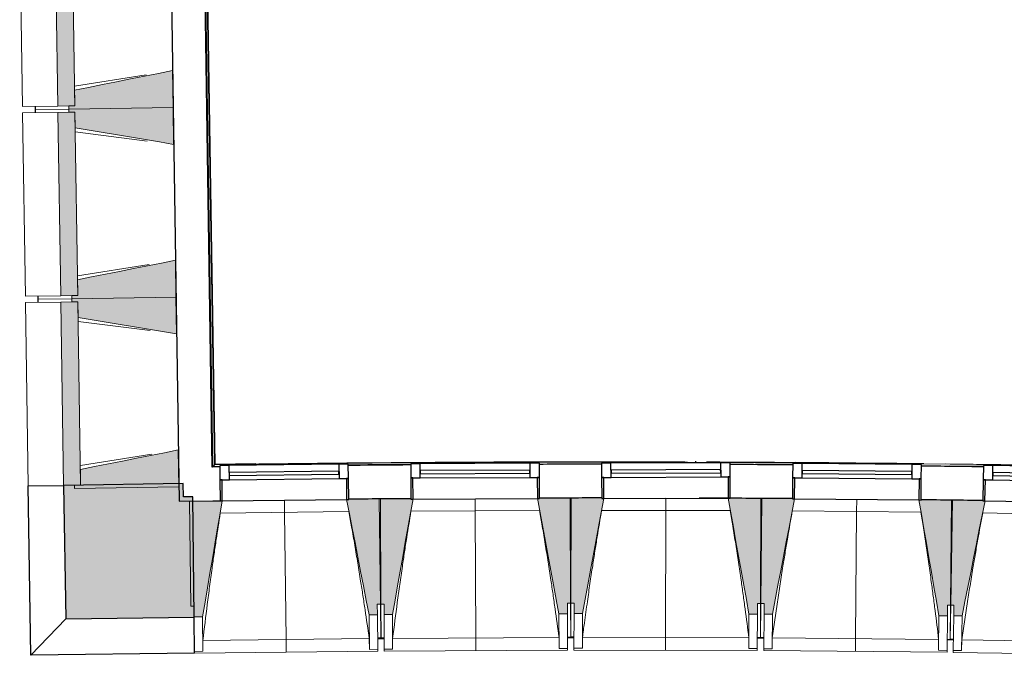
# Model space of a CAD drawing. Header units: millimetres. Extents: x -2845 to 74565, y -36590 to 13748.
# Tile 5 of 49: x 29166 to 33838, y -21271 to -18255. Entities that reach past the tile are written whole.
import ezdxf

# ---------------------------------------------------------------- set-up
doc = ezdxf.new("R2010")
doc.units = ezdxf.units.MM
for name, color, linetype, lineweight in [('A-FLOR', 7, 'Continuous', 25), ('A-FLOR-HRAL', 7, 'Continuous', 18), ('A-GENM', 7, 'Continuous', 18), ('A-GLAZ', 7, 'Continuous', 25), ('A-WALL', 7, 'Continuous', 25), ('A-WALL-PATT', 7, 'Continuous', 25), ('I-WALL', 7, 'Continuous', 25), ('MUR', 7, 'Continuous', 25), ('S-BEAM', 7, 'Continuous', 18)]:
    doc.layers.add(name, color=color, linetype=linetype, lineweight=lineweight)

# ---------------------------------------------------------------- blocks, each defined once
blk = doc.blocks.new('20_MUR PREFA_01 - MODULE_01 B-3165811-2021_015_1111_DCE_1_50_N0 FINI_CFO_DIS')
at = {"layer": 'A-GENM'}
for p, q in [((0, 722.1), (0, 661.4)), ((0, 661.4), (0, 58.5)), ((0, 0.7), (0, 58.5))]:
    blk.add_line(p, q, dxfattribs=at)
blk = doc.blocks.new('Murs 5 - Murs 1-3191041-2021_015_1111_DCE_1_50_N0 FINI_CFO_DIS')
at = {"layer": 'A-WALL-PATT', "true_color": 0x787878}
blk.add_hatch(color=8, dxfattribs=at).paths.add_polyline_path([(-23784.6, -21097.2), (-23175.4, -21090.2), (-23182.1, -20519), (-23226.5, -20519), (-23227.5, -20455.8), (-23794.3, -20464.5), (-23793.5, -20519.5)])
at = {"layer": 'A-WALL'}
for p, q in [((-23227.5, -20455.8), (-23794.3, -20464.5)), ((-23226.5, -20519.5), (-23227.5, -20455.8)), ((-23794.3, -20464.5), (-23784.6, -21097.2)), ((-23182.1, -20519), (-23226.5, -20519.5)), ((-23175.4, -21090.2), (-23182.1, -20519)), ((-23784.6, -21097.2), (-23175.4, -21090.2))]:
    blk.add_line(p, q, dxfattribs=at)
at = {"layer": 'MUR'}
for p, q in [((-23962, -20467.1), (-23794.3, -20464.5)), ((-23949.7, -21270.4), (-23962, -20467.1)), ((-23784.6, -21097.2), (-23949.7, -21270.4)), ((-23173.4, -21261.3), (-23175.4, -21090.2)), ((-23173.4, -21261.3), (-23949.7, -21270.4))]:
    blk.add_line(p, q, dxfattribs=at)
blk = doc.blocks.new('B02_DC_STR_rvt-1-2021_015_1111_DCE_1_50_N0 FINI_CFO_DIS')
at = {"layer": 'S-BEAM', "lineweight": 5, "true_color": 0x787878}
for points in [[(-23821.9, -18664.7), (-23741.3, -18663.5), (-23754.6, -17793.6), (-23835.3, -17794.8), (-23822.9, -18601.7)], [(-23769.8, -18678.9), (-23275.2, -18671.4), (-23277.9, -18496.4), (-23742.4, -18589.1), (-23741.3, -18663.5), (-23770, -18663.9), (-23769.9, -18671.4)], [(-23272.5, -18846.3), (-23275.2, -18671.4), (-23769.8, -18678.9), (-23769.6, -18693.9), (-23740.8, -18693.9), (-23739.7, -18768), (-23275.2, -18845.9)], [(-23808.1, -19564.6), (-23727.5, -19563.4), (-23740.8, -18693.5), (-23821.5, -18694.7), (-23814, -19182.3)], [(-23756, -19578.8), (-23261.4, -19571.3), (-23264.1, -19396.3), (-23728.6, -19489), (-23727.5, -19563.4), (-23756.2, -19563.8), (-23756.1, -19569.4)], [(-23258.7, -19746.2), (-23261.4, -19571.3), (-23756, -19578.8), (-23755.8, -19593.8), (-23727, -19593.8), (-23725.9, -19667.8), (-23261.4, -19745.8)], [(-23794.3, -20464.5), (-23713.7, -20463.3), (-23727, -19593.4), (-23807.7, -19594.6), (-23802.1, -19956.5)], [(-23742.2, -20478.7), (-23247.6, -20471.1), (-23250.3, -20296.2), (-23714.8, -20388.8), (-23713.7, -20463.3), (-23742.4, -20463.7), (-23742.3, -20471.1)], [(-23175.4, -21088.1), (-23135.4, -21087.6), (-23041.9, -20538.4), (-23051.9, -20538.4), (-23051.9, -20537.8), (-23196.8, -20539.5), (-23191, -21038.3), (-23176, -21038.3), (-23175.5, -21087.6)], [(-22345.5, -21078.5), (-22305.5, -21078), (-22305.5, -21028), (-22291.1, -21027.8), (-22296.9, -20529.1), (-22441.8, -20530.7), (-22441.8, -20531.4), (-22451.7, -20531.5), (-22355.3, -21028)], [(-22274.1, -21077.9), (-22234.1, -21077.7), (-22136.8, -20529.2), (-22146.8, -20529.2), (-22147.2, -20528.5), (-22291.7, -20529.2), (-22289.3, -21028), (-22274.3, -21028), (-22274.1, -21077.7)], [(-21444.1, -21074), (-21404.1, -21073.9), (-21404.1, -21023.9), (-21389.4, -21023.8), (-21391.7, -20525), (-21536.6, -20525.7), (-21536.6, -20526.4), (-21546.6, -20526.4), (-21453.5, -21023.9)], [(-21332.7, -21073.1), (-21232, -20527.3), (-21241.6, -20527.3), (-21242.1, -20524.5), (-21386.5, -20524.2), (-21387.6, -21023), (-21372.6, -21023), (-21372.6, -21073)], [(-20502.7, -21075), (-20502.6, -21025), (-20487.6, -21025), (-20486.5, -20526.2), (-20641.5, -20525.9), (-20542.7, -21074.9)], [(-20431.3, -21075.5), (-20326.4, -20528.3), (-20336.4, -20528.3), (-20336.4, -20527.6), (-20481.3, -20526.2), (-20485.9, -21025), (-20470.9, -21025.1), (-20470.9, -21075.1)], [(-19601.4, -21083.1), (-19600.9, -21033.1), (-19585.9, -21033.3), (-19581.3, -20534.5), (-19726.2, -20533.2), (-19726.2, -20533.9), (-19736.2, -20533.9), (-19641.4, -21082.8)], [(-19531.6, -21084.2), (-19422.9, -20537.7), (-19432.8, -20537.1), (-19432.8, -20536.9), (-19577.7, -20534.6), (-19585.7, -21033.3), (-19570.7, -21033.5), (-19571.5, -21083.5), (-19570.7, -21083.5)]]:
    blk.add_hatch(color=8, dxfattribs=at).paths.add_polyline_path(points)
at = {"layer": 'A-FLOR'}
for p, q in [((-23930.3, -18666.4), (-23930.1, -18681.4)), ((-23930.1, -18681.4), (-23929.9, -18696.4)), ((-23916.5, -19566.3), (-23916.3, -19581.3)), ((-23916.3, -19581.3), (-23916.1, -19596.3)), ((-22289.2, -21189.9), (-22304.2, -21190.1)), ((-22304.2, -21190.8), (-22273.6, -21190.5)), ((-22288.6, -21190.6), (-22289.2, -21190.6)), ((-22273.6, -21190), (-22288.6, -21190.1)), ((-21388.6, -21185.9), (-21403.6, -21186)), ((-21403.6, -21186.4), (-21373, -21186.4)), ((-21388, -21186.4), (-21388.6, -21186.4)), ((-21373, -21185.1), (-21388, -21185.1)), ((-20488, -21187.1), (-20503, -21187.1)), ((-20472.4, -21188.6), (-20503, -21188.4)), ((-20503, -21188.4), (-20472.4, -21188.6)), ((-19573.4, -21196.9), (-19602.4, -21196.5)), ((-19602.4, -21196.5), (-19573.4, -21196.9)), ((-19573.4, -21195.6), (-19588.4, -21195.4))]:
    blk.add_line(p, q, dxfattribs=at)
at = {"layer": 'S-BEAM'}
for p, q in [((-24003, -17797.4), (-23989.6, -18667.3)), ((-23835.3, -17794.8), (-23821.9, -18664.7)), ((-23741.3, -18663.5), (-23754.6, -17793.6)), ((-23275.2, -18671.4), (-23277.9, -18496.4)), ((-23742.7, -18569.6), (-23403.2, -18516.1)), ((-23742.4, -18589.1), (-23741.3, -18663.5)), ((-23821.9, -18664.7), (-23989.6, -18667.3)), ((-23930.1, -18681.4), (-23930.3, -18666.4)), ((-23769.8, -18678.9), (-23930.1, -18681.4)), ((-23930.1, -18681.4), (-23769.8, -18678.9)), ((-23929.9, -18696.4), (-23930.1, -18681.4)), ((-23821.9, -18664.7), (-23741.3, -18663.5)), ((-23741.3, -18663.5), (-23770, -18663.9)), ((-23770, -18663.9), (-23769.8, -18678.9)), ((-23769.8, -18678.9), (-23275.2, -18671.4)), ((-23275.2, -18671.4), (-23769.8, -18678.9)), ((-23769.8, -18678.9), (-23769.6, -18693.9)), ((-23272.5, -18846.3), (-23275.2, -18671.4)), ((-23989.2, -18697.3), (-23821.5, -18694.7)), ((-23989.2, -18697.3), (-23975.8, -19567.2)), ((-23740.8, -18693.5), (-23821.5, -18694.7)), ((-23821.5, -18694.7), (-23808.1, -19564.6)), ((-23769.6, -18693.9), (-23740.8, -18693.5)), ((-23740.8, -18693.5), (-23739.7, -18768)), ((-23727.5, -19563.4), (-23740.8, -18693.5)), ((-23398.4, -18830.5), (-23739.4, -18787.4)), ((-23728.9, -19469.5), (-23389.4, -19416)), ((-23261.4, -19571.3), (-23264.1, -19396.3)), ((-23728.6, -19489), (-23727.5, -19563.4)), ((-23808.1, -19564.6), (-23975.8, -19567.2)), ((-23916.3, -19581.3), (-23916.5, -19566.3)), ((-23808.1, -19564.6), (-23727.5, -19563.4)), ((-23727.5, -19563.4), (-23756.2, -19563.8)), ((-23756.2, -19563.8), (-23756, -19578.8)), ((-23756, -19578.8), (-23261.4, -19571.3)), ((-23261.4, -19571.3), (-23756, -19578.8)), ((-23258.7, -19746.2), (-23261.4, -19571.3)), ((-23975.4, -19597.2), (-23807.7, -19594.6)), ((-23975.4, -19597.2), (-23962, -20467.1)), ((-23756, -19578.8), (-23916.3, -19581.3)), ((-23916.3, -19581.3), (-23756, -19578.8)), ((-23916.1, -19596.3), (-23916.3, -19581.3)), ((-23727, -19593.4), (-23807.7, -19594.6)), ((-23807.7, -19594.6), (-23794.3, -20464.5)), ((-23756, -19578.8), (-23755.8, -19593.8)), ((-23755.8, -19593.8), (-23727, -19593.4)), ((-23727, -19593.4), (-23725.9, -19667.8)), ((-23713.7, -20463.3), (-23727, -19593.4)), ((-23384.6, -19730.3), (-23725.6, -19687.3)), ((-23715.1, -20369.4), (-23375.6, -20315.9)), ((-23247.6, -20471.1), (-23250.3, -20296.2)), ((-23714.8, -20388.8), (-23713.7, -20463.3)), ((-23794.3, -20464.5), (-23962, -20467.1)), ((-23794.3, -20464.5), (-23713.7, -20463.3)), ((-23713.7, -20463.3), (-23742.4, -20463.7)), ((-23742.4, -20463.7), (-23742.2, -20478.7)), ((-23742.2, -20478.7), (-23247.6, -20471.1)), ((-23051.9, -20537.8), (-23196.8, -20539.5)), ((-23196.8, -20539.5), (-23191, -21038.3)), ((-22296.9, -20529.1), (-22441.8, -20530.7)), ((-22291.1, -21027.8), (-22296.9, -20529.1)), ((-22146.8, -20528.5), (-22291.7, -20529.2)), ((-22291.7, -20529.2), (-22289.3, -21028)), ((-21391.7, -20525), (-21536.7, -20525.7)), ((-21389.4, -21023.8), (-21391.7, -20525)), ((-21386.5, -20524.2), (-21387.6, -21023)), ((-21241.6, -20524.5), (-21386.5, -20524.2)), ((-21231.6, -20525.1), (-21231.5, -20524.5)), ((-20936.5, -20525.9), (-20641.4, -20526.6)), ((-20486.5, -20526.2), (-20641.5, -20525.9)), ((-20487.6, -21025), (-20486.5, -20526.2)), ((-20481.3, -20526.2), (-20485.9, -21025)), ((-20336.4, -20527.6), (-20481.3, -20526.2)), ((-19581.3, -20534.5), (-19726.3, -20533.2)), ((-19585.9, -21033.3), (-19581.3, -20534.5)), ((-19577.7, -20534.6), (-19585.7, -21033.3)), ((-19432.8, -20536.9), (-19577.7, -20534.6)), ((-22440.9, -20589.2), (-23051.4, -20596.3)), ((-21536.2, -20584.2), (-22146.6, -20587)), ((-20631.4, -20584.4), (-21241.9, -20583)), ((-19726.6, -20591.7), (-20337.1, -20586)), ((-18823.5, -20605.2), (-19433.9, -20595.4)), ((-23191, -21038.3), (-23176, -21038.1)), ((-23176, -21038.1), (-23175.4, -21088.1)), ((-22306.1, -21028), (-22291.1, -21027.8)), ((-22305.5, -21078), (-22306.1, -21028)), ((-22291.1, -21027.8), (-22289.2, -21189.9)), ((-22289.3, -21028), (-22274.3, -21027.9)), ((-22288.6, -21190.1), (-22289.3, -21028)), ((-22274.3, -21027.9), (-22274.1, -21077.9)), ((-21404.4, -21023.9), (-21389.4, -21023.8)), ((-21404.1, -21073.9), (-21404.4, -21023.9)), ((-21389.4, -21023.8), (-21388.6, -21185.9)), ((-21388, -21185.1), (-21387.6, -21023)), ((-21387.6, -21023), (-21372.6, -21023)), ((-21372.6, -21023), (-21372.7, -21073)), ((-20502.7, -21075), (-20502.6, -21025)), ((-20502.6, -21025), (-20487.6, -21025)), ((-20487.6, -21025), (-20488, -21187.1)), ((-20487.4, -21187.1), (-20485.9, -21025)), ((-20485.9, -21025), (-20470.9, -21025.1)), ((-20470.9, -21025.1), (-20471.3, -21075.1)), ((-19601.4, -21083.1), (-19600.9, -21033.1)), ((-19600.9, -21033.1), (-19585.9, -21033.3)), ((-19588.4, -21195.4), (-19585.7, -21033.3)), ((-19585.9, -21033.3), (-19587.4, -21195.4)), ((-19585.7, -21033.3), (-19570.7, -21033.5)), ((-19570.7, -21033.5), (-19571.5, -21083.5)), ((-23175.4, -21088.1), (-23135.4, -21087.6)), ((-23133.5, -21251.8), (-23135.4, -21087.6)), ((-22345.5, -21078.5), (-22305.5, -21078)), ((-22345.5, -21078.5), (-22343.6, -21242.7)), ((-22305.5, -21078), (-22303.6, -21242.2)), ((-22274.1, -21077.9), (-22234.1, -21077.7)), ((-22273.3, -21242.1), (-22274.1, -21077.9)), ((-22233.3, -21241.9), (-22234.1, -21077.7)), ((-21444.1, -21074), (-21404.1, -21073.9)), ((-21444.1, -21074), (-21443.4, -21238.3)), ((-21404.1, -21073.9), (-21403.4, -21238.1)), ((-21373.1, -21237.2), (-21372.7, -21073)), ((-21372.7, -21073), (-21332.7, -21073.1)), ((-21333.1, -21237.3), (-21332.7, -21073.1)), ((-20542.7, -21074.9), (-20543.1, -21239.1)), ((-20542.7, -21074.9), (-20502.7, -21075)), ((-20502.7, -21075), (-20503.1, -21239.2)), ((-20472.9, -21239.3), (-20471.3, -21075.1)), ((-20471.3, -21075.1), (-20431.3, -21075.5)), ((-20432.9, -21239.7), (-20431.3, -21075.5)), ((-19641.4, -21082.8), (-19642.9, -21247)), ((-19641.4, -21082.8), (-19601.4, -21083.1)), ((-19601.4, -21083.1), (-19602.9, -21247.3)), ((-19574.2, -21247.7), (-19571.5, -21083.5)), ((-19571.5, -21083.5), (-19531.6, -21084.2)), ((-19534.2, -21248.3), (-19531.6, -21084.2)), ((-23133.9, -21200.3), (-22344.4, -21191.1)), ((-22304.2, -21192.2), (-22289.2, -21192)), ((-22289.2, -21190.6), (-22289.2, -21192)), ((-22288.6, -21192.2), (-22288.6, -21190.6)), ((-22288.6, -21192.2), (-22273.6, -21192.1)), ((-22233.3, -21190.4), (-21443.8, -21186.7)), ((-21403.6, -21188.1), (-21388.6, -21188)), ((-21388.6, -21186.4), (-21388.6, -21188)), ((-21388, -21187.2), (-21388, -21186.4)), ((-21388, -21187.2), (-21373, -21187.2)), ((-21332.7, -21185.7), (-20543.2, -21187.5)), ((-20503, -21189.2), (-20488, -21189.2)), ((-20488, -21188.5), (-20488, -21189.2)), ((-20487.4, -21189.2), (-20487.4, -21188.5)), ((-20487.4, -21189.2), (-20472.4, -21189.3)), ((-20432.1, -21188.1), (-19642.7, -21195.4)), ((-19602.4, -21197.3), (-19587.4, -21197.5)), ((-19588.4, -21197.5), (-19588.4, -21196.8)), ((-19588.4, -21197.5), (-19573.4, -21197.7)), ((-19587.4, -21196.8), (-19587.4, -21197.5)), ((-19533.1, -21196.8), (-18743.7, -21209.5)), ((-23133.5, -21251.8), (-23173.5, -21252.3)), ((-23173.4, -21261.3), (-22303.5, -21251.2)), ((-23133.5, -21251.6), (-23133.5, -21251.8)), ((-22303.6, -21242.2), (-22343.6, -21242.7)), ((-22343.6, -21242.7), (-22343.6, -21242.4)), ((-22303.6, -21242.2), (-22303.5, -21251.2)), ((-22233.3, -21241.9), (-22273.3, -21242.1)), ((-22273.3, -21251.2), (-22273.3, -21242.1)), ((-22273.3, -21251.2), (-21403.3, -21247.1)), ((-22233.3, -21241.7), (-22233.3, -21241.9)), ((-21443.4, -21238.3), (-21443.4, -21238)), ((-21403.4, -21238.1), (-21443.4, -21238.3)), ((-21403.4, -21238.1), (-21403.3, -21247.1)), ((-21333.1, -21237.3), (-21373.1, -21237.2)), ((-21373.1, -21246.3), (-21373.1, -21237.2)), ((-21373.1, -21246.3), (-20503.1, -21248.2)), ((-21333.1, -21237.1), (-21333.1, -21237.3)), ((-20543.1, -21239.1), (-20543.1, -21238.8)), ((-20503.1, -21239.2), (-20543.1, -21239.1)), ((-20503.1, -21239.2), (-20503.1, -21248.2)), ((-20432.9, -21239.7), (-20472.9, -21239.3)), ((-20472.9, -21248.4), (-20472.9, -21239.3)), ((-20472.9, -21248.4), (-19603, -21256.4)), ((-20432.8, -21239.5), (-20432.9, -21239.7)), ((-19642.9, -21247), (-19642.9, -21246.7)), ((-19602.9, -21247.3), (-19642.9, -21247)), ((-19602.9, -21247.3), (-19603, -21256.4)), ((-19574.3, -21256.7), (-19574.2, -21247.7)), ((-19534.2, -21248.3), (-19574.2, -21247.7)), ((-19534.2, -21248.1), (-19534.2, -21248.3)), ((-19574.3, -21256.7), (-18704.5, -21270.8))]:
    blk.add_line(p, q, dxfattribs=at)
at = {"layer": 'S-BEAM', "flags": 128}
for points in [[(-23277.9, -18496.4), (-23344.2, -18509.6), (-23410.6, -18522.9), (-23477, -18536.1), (-23543.3, -18549.3), (-23609.7, -18562.6), (-23676, -18575.8), (-23742.4, -18589.1)], [(-23739.7, -18768), (-23672.9, -18779.2), (-23606.2, -18790.4), (-23539.4, -18801.5), (-23472.7, -18812.7), (-23406, -18823.9), (-23339.2, -18835.1), (-23272.5, -18846.3)], [(-23264.1, -19396.3), (-23330.4, -19409.5), (-23396.8, -19422.8), (-23463.2, -19436), (-23529.5, -19449.2), (-23595.9, -19462.5), (-23662.2, -19475.7), (-23728.6, -19489)], [(-23725.9, -19667.8), (-23659.1, -19679), (-23592.4, -19690.2), (-23525.6, -19701.4), (-23458.9, -19712.6), (-23392.2, -19723.8), (-23325.4, -19735), (-23258.7, -19746.2)], [(-23250.3, -20296.2), (-23316.6, -20309.4), (-23383, -20322.6), (-23449.3, -20335.9), (-23515.7, -20349.1), (-23582.1, -20362.4), (-23648.4, -20375.6), (-23714.8, -20388.8)], [(-23135.4, -21087.6), (-23123.7, -21018.9), (-23112, -20950.2), (-23100.3, -20881.4), (-23088.6, -20812.7), (-23076.9, -20743.9), (-23065.2, -20675.2), (-23053.5, -20606.5), (-23041.8, -20537.7)], [(-22451.9, -20530.9), (-22438.6, -20599.3), (-22425.3, -20667.8), (-22412, -20736.2), (-22398.7, -20804.7), (-22385.4, -20873.1), (-22372.1, -20941.6), (-22358.8, -21010), (-22345.5, -21078.5)], [(-22234.1, -21077.7), (-22221.9, -21009.1), (-22209.8, -20940.4), (-22197.6, -20871.8), (-22185.4, -20803.1), (-22173.2, -20734.5), (-22161, -20665.8), (-22148.9, -20597.1), (-22136.7, -20528.5)], [(-21546.7, -20525.7), (-21533.9, -20594.3), (-21521, -20662.8), (-21508.2, -20731.3), (-21495.4, -20799.9), (-21482.6, -20868.4), (-21469.8, -20937), (-21456.9, -21005.5), (-21444.1, -21074)], [(-21332.7, -21073.1), (-21320.1, -21004.5), (-21307.4, -20936), (-21294.8, -20867.4), (-21282.1, -20798.8), (-21269.5, -20730.2), (-21256.8, -20661.7), (-21244.1, -20593.1), (-21232, -20527.3)], [(-20641.5, -20525.9), (-20629.1, -20594.5), (-20616.8, -20663.1), (-20604.5, -20731.7), (-20592.1, -20800.4), (-20579.8, -20869), (-20567.4, -20937.6), (-20555.1, -21006.3), (-20542.7, -21074.9)], [(-20431.3, -21075.5), (-20418.2, -21007), (-20405.1, -20938.5), (-20392, -20870.1), (-20378.8, -20801.6), (-20365.7, -20733.1), (-20352.6, -20664.6), (-20339.4, -20596.1), (-20326.3, -20527.7)], [(-19736.3, -20533.1), (-19724.5, -20601.8), (-19712.6, -20670.5), (-19700.7, -20739.2), (-19688.9, -20807.9), (-19677, -20876.6), (-19665.1, -20945.3), (-19653.3, -21014.1), (-19641.4, -21082.8)], [(-19531.6, -21084.2), (-19517.9, -21015.8), (-19504.3, -20947.4), (-19490.7, -20879), (-19477.1, -20810.6), (-19463.5, -20742.2), (-19449.9, -20673.8), (-19436.3, -20605.4), (-19422.7, -20537.1)], [(-23133.9, -21200.3), (-23133.8, -21210.5), (-23133.7, -21220.8), (-23133.7, -21231), (-23133.6, -21241.3), (-23133.5, -21251.6)], [(-22343.6, -21242.4), (-22343.8, -21232.1), (-22343.9, -21221.9), (-22344.1, -21211.6), (-22344.3, -21201.3), (-22344.4, -21191.1)], [(-22233.3, -21190.4), (-22233.3, -21200.6), (-22233.3, -21210.9), (-22233.3, -21221.2), (-22233.3, -21231.4), (-22233.3, -21241.7)], [(-21443.4, -21238), (-21443.5, -21227.7), (-21443.6, -21217.5), (-21443.7, -21207.2), (-21443.7, -21196.9), (-21443.8, -21186.7)], [(-21332.7, -21185.7), (-21332.8, -21196), (-21332.9, -21206.3), (-21332.9, -21216.5), (-21333, -21226.8), (-21333.1, -21237.1)], [(-20543.1, -21238.8), (-20543.2, -21228.6), (-20543.2, -21218.3), (-20543.2, -21208), (-20543.2, -21197.8), (-20543.2, -21187.5)], [(-20432.1, -21188.1), (-20432.3, -21198.4), (-20432.4, -21208.7), (-20432.6, -21218.9), (-20432.7, -21229.2), (-20432.8, -21239.5)], [(-19642.9, -21246.7), (-19642.9, -21236.5), (-19642.8, -21226.2), (-19642.8, -21215.9), (-19642.7, -21205.7), (-19642.7, -21195.4)], [(-19533.1, -21196.8), (-19533.3, -21207), (-19533.5, -21217.3), (-19533.7, -21227.6), (-19534, -21237.8), (-19534.2, -21248.1)]]:
    blk.add_lwpolyline(points, dxfattribs=at)
at = {"layer": 'S-BEAM'}
for points, knots in [([(-23051.3, -20596.3), (-23057.9, -20638), (-23067.8, -20702.5), (-23080.6, -20789.9), (-23091, -20863.9), (-23101.9, -20943.7), (-23116.7, -21057.7), (-23127.2, -21143.2), (-23133.9, -21200.3)], [0.0183454, 0.0183454, 0.0183454, 0.0183454, 0.2222222, 0.3333333, 0.4444444, 0.5833333, 0.7222222, 1, 1, 1, 1]), ([(-22344.4, -21191.1), (-22350.9, -21145.6), (-22360.8, -21077.4), (-22374.5, -20986.5), (-22386, -20912.6), (-22398.8, -20833.2), (-22413, -20748.1), (-22427.1, -20666.7), (-22436.6, -20613.8), (-22441.1, -20589.2)], [0, 0, 0, 0, 0.2222222, 0.3333333, 0.4444444, 0.5833333, 0.7222222, 0.8611111, 0.9816328, 0.9816328, 0.9816328, 0.9816328]), ([(-22146.5, -20587), (-22153.4, -20628.7), (-22163.8, -20693.1), (-22177.2, -20780.4), (-22188.2, -20854.4), (-22199.5, -20934), (-22215.2, -21047.9), (-22226.2, -21133.4), (-22233.3, -21190.4)], [0.0183454, 0.0183454, 0.0183454, 0.0183454, 0.2222222, 0.3333333, 0.4444444, 0.5833333, 0.7222222, 1, 1, 1, 1]), ([(-21443.8, -21186.7), (-21449.9, -21141.1), (-21459.4, -21072.8), (-21472.5, -20981.9), (-21483.5, -20907.9), (-21495.7, -20828.4), (-21509.3, -20743.2), (-21522.8, -20661.7), (-21532, -20608.8), (-21536.3, -20584.2)], [0, 0, 0, 0, 0.2222222, 0.3333333, 0.4444444, 0.5833333, 0.7222222, 0.8611111, 0.9816328, 0.9816328, 0.9816328, 0.9816328]), ([(-21241.8, -20583), (-21249, -20624.6), (-21259.8, -20689), (-21273.7, -20776.2), (-21285.2, -20850), (-21297.2, -20929.7), (-21310.3, -21020.7), (-21319, -21083.3), (-21323.6, -21117.4)], [0.0183454, 0.0183454, 0.0183454, 0.0183454, 0.2222222, 0.3333333, 0.4444444, 0.5833333, 0.7222222, 0.8888889, 0.8888889, 0.8888889, 0.8888889]), ([(-20543.2, -21187.5), (-20549, -21141.9), (-20558, -21073.6), (-20570.4, -20982.5), (-20580.9, -20908.5), (-20592.6, -20828.9), (-20605.6, -20743.6), (-20618.6, -20662), (-20627.3, -20609), (-20631.5, -20584.4)], [0, 0, 0, 0, 0.2222222, 0.3333333, 0.4444444, 0.5833333, 0.7222222, 0.8611111, 0.9816328, 0.9816328, 0.9816328, 0.9816328]), ([(-20337, -20586), (-20344.5, -20627.6), (-20355.7, -20691.9), (-20370.3, -20779), (-20382.3, -20852.8), (-20394.8, -20932.3), (-20412, -21046), (-20424.2, -21131.2), (-20432.1, -21188.1)], [0.0183454, 0.0183454, 0.0183454, 0.0183454, 0.2222222, 0.3333333, 0.4444444, 0.5833333, 0.7222222, 1, 1, 1, 1]), ([(-19642.7, -21195.4), (-19648.1, -21149.8), (-19656.6, -21081.4), (-19668.5, -20990.2), (-19678.4, -20916.1), (-19689.5, -20836.4), (-19702, -20751), (-19714.4, -20669.4), (-19722.8, -20616.3), (-19726.7, -20591.7)], [0, 0, 0, 0, 0.2222222, 0.3333333, 0.4444444, 0.5833333, 0.7222222, 0.8611111, 0.9816328, 0.9816328, 0.9816328, 0.9816328]), ([(-19433.8, -20595.3), (-19441.6, -20636.9), (-19453.3, -20701.1), (-19468.5, -20788.1), (-19481, -20861.8), (-19494, -20941.2), (-19512, -21054.8), (-19524.8, -21139.9), (-19533.1, -21196.8)], [0.0183454, 0.0183454, 0.0183454, 0.0183454, 0.2222222, 0.3333333, 0.4444444, 0.5833333, 0.7222222, 1, 1, 1, 1])]:
    blk.add_open_spline(points, degree=3, knots=knots, dxfattribs=at)
blk.add_open_spline([(-21323.7, -21117.7), (-21326.7, -21140.4), (-21329.8, -21163), (-21332.7, -21185.7)], degree=3, dxfattribs=at)
at = {"layer": 'MUR', "color": 5, "lineweight": 25, "true_color": 0x0000ff}
blk.add_blockref('Murs 5 - Murs 1-3191041-2021_015_1111_DCE_1_50_N0 FINI_CFO_DIS', (0, 0), dxfattribs=at)
at = {"layer": 'S-BEAM', "color": 5, "lineweight": 25, "true_color": 0x0000ff}
for p, rotation in [((-22746.8, -20534.3), 180.6653118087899), ((-21841.7, -20527.1), 180.2680427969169), ((-20936.5, -20525.2), 179.8707737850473), ((-20031.3, -20530.4), 179.4735047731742)]:
    blk.add_blockref('20_MUR PREFA_01 - MODULE_01 B-3165811-2021_015_1111_DCE_1_50_N0 FINI_CFO_DIS', p, dxfattribs=dict(at, rotation=rotation))
blk = doc.blocks.new('XXX_VIDE FENETRE - 590-389517-2021_015_1111_DCE_1_50_N0 FINI_CFO_DIS')
at = {"layer": 'A-GLAZ'}
for p, q in [((-305.1, 0), (-305.1, -100)), ((-295.1, 0), (-305.1, 0)), ((295.1, 0), (-295.1, 0)), ((-295.1, -100), (-295.1, 0)), ((305.1, 0), (295.1, 0)), ((295.1, 0), (295.1, -100)), ((305.1, -100), (305.1, 0)), ((-305.1, -100), (-295.1, -100)), ((-260.1, -100), (-305.1, -100)), ((-305.1, -100), (-305.1, -167.5)), ((-260.1, -167.5), (-260.1, -100)), ((260.1, -100), (-260.1, -100)), ((260.1, -100), (260.1, -167.5)), ((305.1, -100), (260.1, -100)), ((295.1, -100), (305.1, -100)), ((305.1, -167.5), (305.1, -100)), ((-305.1, -167.5), (-260.1, -167.5)), ((-260.1, -167.5), (260.1, -167.5)), ((260.1, -167.5), (305.1, -167.5))]:
    blk.add_line(p, q, dxfattribs=at)
at = {"layer": 'A-GLAZ', "color": 173, "true_color": 0x5c63b1}
for p, q in [((260.1, -120), (-260.1, -120)), ((-260.1, -120), (-260.1, -135)), ((-260.1, -135), (260.1, -135)), ((260.1, -135), (260.1, -120))]:
    blk.add_line(p, q, dxfattribs=at)
blk = doc.blocks.new('Garde-corps - Garde-corps-505471-2021_015_1111_DCE_1_50_N0 FINI_CFO_DIS')
at = {"layer": 'A-FLOR-HRAL'}
for p, q in [((-23086, -20374.6), (-23179.6, -14274.3)), ((-23079, -20367.4), (-23172.4, -14281.4)), ((-23077.3, -20365.6), (-23170.6, -14283.1)), ((-23075.7, -20363.9), (-23168.9, -14284.7)), ((-22881.9, -20361.4), (-23075.7, -20364)), ((-22496.9, -20361.8), (-23075.7, -20363.9)), ((-22194.8, -20367.9), (-22206.1, -20368)), ((-21242.4, -20361.3), (-21421.4, -20361.5)), ((-21305.3, -20364.3), (-21317.5, -20364.3)), ((-20793.1, -20351.5), (-20797.4, -20351.5)), ((-20334.9, -20364.6), (-20632.1, -20365.7)), ((-20334.9, -20364.3), (-20512.2, -20363.2)), ((-20416.3, -20366.8), (-20428.3, -20366.7)), ((-23053.8, -20374.2), (-23086, -20374.6)), ((-23053.8, -20374.5), (-23086, -20374.6)), ((-19430.2, -20373.6), (-19589.1, -20371.5)), ((-19528.2, -20375.3), (-19538.4, -20375.2))]:
    blk.add_line(p, q, dxfattribs=at)
at = {"layer": 'A-FLOR-HRAL', "flags": 128}
for points in [[(-23079, -20367.4), (-23082.5, -20371), (-23086, -20374.6)], [(-23075.7, -20363.9), (-23075.7, -20364), (-23075.8, -20364), (-23075.9, -20364.2), (-23076.1, -20364.4), (-23076.3, -20364.6), (-23076.5, -20364.8), (-23076.7, -20365), (-23076.9, -20365.2), (-23077.1, -20365.4), (-23077.3, -20365.6)], [(-20066.6, -20360.7), (-20319.7, -20353.9), (-20757, -20355.5)], [(-23086, -20374.6), (-23086.1, -20374.7), (-23086.4, -20375), (-23086.8, -20375.4), (-23087.3, -20376), (-23087.9, -20376.5), (-23088.4, -20377.1), (-23089, -20377.7)]]:
    blk.add_lwpolyline(points, dxfattribs=at)
at = {"layer": 'A-FLOR-HRAL'}
for radius, start, end in [(130446.8, 87.310169, 90.815427), (130448.6, 89.835073, 90.814662), (130439.7, 90.406296, 90.536372), (130448.6, 89.336655, 89.7902), (130448.6, 88.37491, 89.291333)]:
    blk.add_arc((-21222.6, -150801), radius, start, end, dxfattribs=at)
blk = doc.blocks.new('B02_ARC_rvt-1-2021_015_1111_DCE_1_50_N0 FINI_CFO_DIS')
at = {"layer": 'I-WALL'}
for p, q in [((-23342.6, -14273.6), (-23246.5, -20540)), ((-23089, -20377.7), (-23182.7, -14271.4)), ((-23053.8, -20377.2), (-23089, -20377.7)), ((-23246.5, -20540), (-23086.5, -20537.6)), ((-23086.5, -20537.6), (-23051.9, -20537.1)), ((-20631.4, -20524.5), (-20631.4, -20525.6))]:
    blk.add_line(p, q, dxfattribs=at)
for radius, start, end in [(130436.7, 90.406299, 90.536369), (130436.7, 90.008684, 90.138261), (130436.7, 89.610089, 89.740641), (130436.7, 89.212665, 89.342052), (130276.7, 90.406468, 90.536211), (130276.7, 90.008366, 90.138102), (130276.7, 89.610257, 89.739993), (130276.7, 89.212833, 89.34189)]:
    blk.add_arc((-21222.6, -150801), radius, start, end, dxfattribs=at)
at = {"layer": 'MUR'}
blk.add_line((-20631.4, -20525.6), (-20778.9, -20525.1), dxfattribs=at)
at = {"layer": 'A-FLOR-HRAL', "lineweight": 18}
blk.add_blockref('Garde-corps - Garde-corps-505471-2021_015_1111_DCE_1_50_N0 FINI_CFO_DIS', (0, 0), dxfattribs=at)
at = {"layer": 'A-GLAZ', "lineweight": 18}
for p, rotation in [((-22746.8, -20535), 180.6653118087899), ((-21841.7, -20527.8), 180.2680427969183), ((-20936.5, -20525.9), 180.2680427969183), ((-20031.3, -20531.1), 179.4735047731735), ((-19127.8, -20542.5), 179.0762357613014)]:
    blk.add_blockref('XXX_VIDE FENETRE - 590-389517-2021_015_1111_DCE_1_50_N0 FINI_CFO_DIS', p, dxfattribs=dict(at, rotation=rotation))

msp = doc.modelspace()

# ---------------------------------------------------------------- block references
at = {"lineweight": 5}
for name in ['B02_DC_STR_rvt-1-2021_015_1111_DCE_1_50_N0 FINI_CFO_DIS', 'B02_ARC_rvt-1-2021_015_1111_DCE_1_50_N0 FINI_CFO_DIS']:
    msp.add_blockref(name, (53169.3, 0), dxfattribs=at)

doc.saveas('drawing.dxf')
